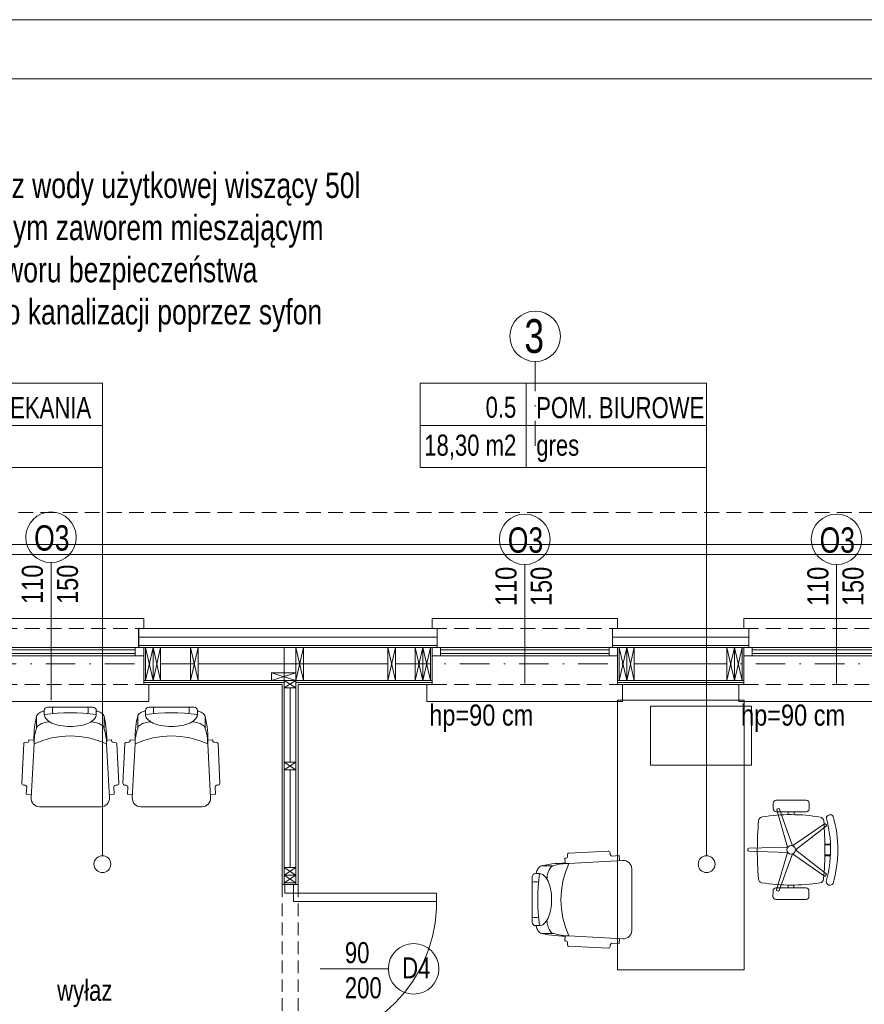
# Model space of a CAD drawing. Header units: inches. Extents: x 57112 to 98566, y -51777 to -16564.
# Tile 67 of 138: x 73999 to 74500, y -20408 to -19824. Entities that reach past the tile are written whole.
import ezdxf
from ezdxf import colors
from ezdxf.entities.mleader import LeaderData, LeaderLine
from ezdxf.lldxf.tags import DXFTag
from ezdxf.math import Vec2, Vec3

# ---------------------------------------------------------------- set-up
doc = ezdxf.new("R2010")
doc.units = ezdxf.units.IN
doc.header["$MEASUREMENT"] = 0
doc.linetypes.add('DASHDOT', pattern=[1, 0.5, -0.25, 0, -0.25])
doc.linetypes.add('HIDDEN', pattern=[0.375, 0.25, -0.125])
doc.layers.get('0').update_dxf_attribs({"color": 251, "lineweight": 0})
for name, color, linetype, lineweight in [('## 05 PODGRZEWACZ', 1, 'SOLID', 30), ('A--tabelka rysunku', 7, 'Continuous', 0), ('A36-obrzeże', 252, 'Continuous', 0), ('A8-opisy pomieszczeń', 250, 'Continuous', 0), ('p-- ocieplenie-w.zew', 251, 'Continuous', 0), ('p--dach', 251, 'Continuous', 30), ('p--drzwi', 251, 'Continuous', 0), ('p--konst-słupy', 251, 'Continuous', 0), ('p--meble wyp.', 251, 'Continuous', 0), ('p--ocieplenie w.wew.', 251, 'Continuous', 0), ('p--okna', 251, 'Continuous', 0), ('p--opis drzwi', 252, 'Continuous', 0), ('p--opis okna', 251, 'Continuous', 0), ('p--opisy dodatkowe', 251, 'Continuous', 0), ('p--opisy pomieszczeń', 250, 'Continuous', 0), ('p--osie konstr', 250, 'DASHDOT', 15), ('p--osie konstr.-NR', 250, 'DASHDOT', 15), ('p--podciąg', 251, 'Continuous', 0), ('p--płyta GK', 251, 'Continuous', 0), ('p--ściana szkielet', 251, 'Continuous', 0)]:
    doc.layers.add(name, color=color, linetype=linetype, lineweight=lineweight)
doc.styles.add('1-100', font='arial.ttf', dxfattribs={"width": 0.75, "height": 18})
doc.styles.add('1-50', font='arial.ttf', dxfattribs={"width": 0.75, "height": 12.5})
doc.styles.get("Standard").update_dxf_attribs({"font": 'arial.ttf', "width": 0.75})
doc.styles.add('STYL-1', font='arial.ttf', dxfattribs={"width": 0.75})
doc.linetypes.add('BATTING', pattern='A,0.0001,-0.1,[134,ltypeshp.shx,S=0.1,R=0,X=-0.1,Y=0],-0.2,[134,ltypeshp.shx,S=0.1,R=180,X=0.1,Y=0],-0.1', length=0.4001)
tags = doc.linetypes.add('SOLID', pattern=[10, 10, 0]).pattern_tags.tags
tags[6:7] = [DXFTag(74, 4), DXFTag(75, 0), DXFTag(340, '0'), DXFTag(46, 0.0), DXFTag(50, 0.0), DXFTag(44, 0.0), DXFTag(45, 0.0)]
tags[4:5] = [DXFTag(74, 4), DXFTag(75, 0), DXFTag(340, '0'), DXFTag(46, 0.0), DXFTag(50, 0.0), DXFTag(44, 0.0), DXFTag(45, 0.0)]

# ---------------------------------------------------------------- blocks, each defined once
blk = doc.blocks.new('drzwi-90-100')
for p, q in [((10.1, 87.38), (5.05, 87.38)), ((5.05, 87.38), (5.05, 2.53)), ((10.1, 2.53), (10.1, 87.38)), ((5.05, 2.53), (0, 2.53)), ((0, 2.53), (0, -2.53)), ((5.05, -2.53), (5.05, 2.53)), ((5.05, 2.53), (10.1, 2.53)), ((100, 2.53), (94.95, 2.53)), ((94.95, 2.53), (94.95, -2.53)), ((100, -2.53), (100, 2.53)), ((0, -2.53), (5.05, -2.53)), ((94.95, -2.53), (100, -2.53))]:
    blk.add_line(p, q)
blk.add_arc((10.8, 3.23), 84.15, 359.52334, 90.47666)
blk = doc.blocks.new('sof11_r')
for p, q in [((20.87, 36.93), (20.93, 35.93)), ((45.17, 39.11), (21.82, 37.98)), ((46.23, 38.16), (46.28, 37.16)), ((51.6, 36.44), (47.33, 36.22)), ((51.6, 36.44), (51.76, 33.45)), ((12.61, 30.34), (5.61, 30.34)), ((19.98, 34.88), (19.38, 34.85)), ((19.38, 34.85), (19.53, 31.85)), ((53.8, 33.56), (21.8, 31.85)), ((0, 23.76), (0, -3.09)), ((2, 25.76), (4.37, 25.76)), ((59.07, -7.89), (59.07, 28.56)), ((2, -5.09), (4.37, -5.09)), ((12.61, -9.66), (5.61, -9.66)), ((19.38, -14.18), (19.53, -11.18)), ((53.8, -12.88), (21.8, -11.18)), ((19.98, -14.21), (19.38, -14.18)), ((20.87, -16.26), (20.93, -15.26)), ((45.17, -18.43), (21.82, -17.31)), ((46.23, -17.49), (46.28, -16.49)), ((51.6, -15.77), (47.33, -15.54)), ((51.6, -15.77), (51.76, -12.78))]:
    blk.add_line(p, q)
for points in [[(2.23, 25.76, -0.030204), (2.78, 27.41, -0.097163), (4.32, 29.79, -0.203453), (5.61, 30.34, -0.203453)], [(8.71, 22.55, -0.01879), (8.95, 24.41, -0.054131), (9.78, 27.41, -0.097163), (11.32, 29.79, -0.203453), (12.61, 30.34, -0.203453)], [(4.37, -5.09, 0.184283), (6.75, -4.18, 0.102242), (9.43, -0.57, 0.061197), (10.93, 4.08, 0.047488), (11.52, 10.34, 0.047488), (10.93, 16.59, 0.061197), (9.43, 21.24, 0.102242), (6.75, 24.85, 0.184283), (4.37, 25.76, 0.184283)], [(2.23, -5.09, 0.030204), (2.78, -6.74, 0.097163), (4.32, -9.12, 0.203453), (5.61, -9.66, 0.203453)], [(8.71, -1.88, 0.01879), (8.95, -3.74, 0.054131), (9.78, -6.74, 0.097163), (11.32, -9.12, 0.203453), (12.61, -9.66, 0.203453)]]:
    blk.add_lwpolyline(points, format="xyb")
for centre, radius, start, end in [((19.93, 35.88), 1, 273.04478, 3.04478), ((21.87, 36.99), 1, 93.04478, 183.04478), ((45.23, 38.11), 1, 3.04478, 93.04478), ((47.28, 37.21), 1, 183.04478, 273.04478), ((18.77, -22.91), 54.85, 86.83081, 103.88055), ((21.41, 5.61), 26.24, 89.1562, 109.59965), ((68.33, 10.34), 51.27, 155.1826, 204.8174), ((54.07, 28.56), 5, 0, 93.04478), ((2, 23.76), 2, 90, 180), ((122.88, 10.34), 119.5, 172.58553, 187.41447), ((1.91, 14.05), 6.89, 73.91414, 106.08586), ((1.91, 6.62), 6.89, 253.91414, 286.08586), ((2, -3.09), 2, 180, 270), ((18.77, 43.58), 54.85, 256.11945, 273.16919), ((21.41, 15.06), 26.24, 250.40035, 270.8438), ((54.07, -7.89), 5, 266.95522, 0), ((19.93, -15.21), 1, 356.95522, 86.95522), ((21.87, -16.31), 1, 176.95522, 266.95522), ((45.23, -17.44), 1, 266.95522, 356.95522), ((47.28, -16.54), 1, 86.95522, 176.95522)]:
    blk.add_arc(centre, radius, start, end)
blk = doc.blocks.new('krzesło obrotowe')
for p, q in [((7.39, 24.53), (-7.53, 24.49)), ((-8.95, 23.07), (-8.94, 20.22)), ((-0.66, 2.03), (5.74, 20.18)), ((7.11, 19.74), (1.72, 1.26)), ((6.18, 20.4), (6.88, 20.18)), ((8.82, 20.27), (8.82, 23.12)), ((-7.51, 18.81), (7.41, 18.85)), ((-1.47, 18.82), (-1.47, 17.39)), ((1.37, 18.83), (1.37, 17.4)), ((-17.49, 12.18), (-17.07, 12.78)), ((-2.13, -0.01), (-17.42, 11.69)), ((-16.58, 12.86), (-0.66, 2.03)), ((-19.49, 2.43), (-16.69, 2.44)), ((-19.48, 2.79), (-16.68, 2.79)), ((1.72, 1.26), (20.97, 0.78)), ((21.31, 0.43), (21.32, -0.3)), ((-19.48, -2.54), (-16.67, -2.53)), ((-19.46, -2.9), (-16.67, -2.89)), ((-17.36, -11.79), (-2.13, -0.01)), ((-0.65, -2.03), (-16.51, -12.96)), ((5.85, -20.15), (-0.65, -2.03)), ((20.97, -0.66), (1.73, -1.25)), ((1.73, -1.25), (7.22, -19.7)), ((-16.99, -12.87), (-17.42, -12.28)), ((-7.41, -18.85), (7.51, -18.81)), ((-1.37, -18.83), (-1.37, -17.4)), ((1.47, -18.82), (1.47, -17.39)), ((-8.82, -23.12), (-8.82, -20.27)), ((6.99, -20.14), (6.3, -20.37)), ((8.94, -20.22), (8.95, -23.07)), ((7.53, -24.49), (-7.39, -24.53))]:
    blk.add_line(p, q)
blk.add_circle((0, 0), 2.13)
for centre, radius, start, end in [((-7.53, 23.07), 1.42, 90.1621, 180.1621), ((7.4, 23.11), 1.42, 0.1621, 90.1621), ((-7.52, 20.23), 1.42, 180.1621, 270.1621), ((6.07, 20.06), 0.355, 72.1621, 160.5763), ((6.77, 19.84), 0.355, 343.748, 72.1621), ((7.4, 20.27), 1.42, 270.1621, 0.1621), ((37.88, 0.11), 60.97, 164.3717, 195.9526), ((-19.3, 15.49), 1.86, 0.1621, 146.0387), ((37.88, 0.11), 57.42, 164.4503, 195.874), ((-14.04, 14.12), 2.13, 99.2648, 175.6008), ((0.21, -73.23), 90.64, 81.0595, 99.2648), ((13.96, 14.2), 2.13, 4.7235, 81.0595), ((-17.21, 11.98), 0.355, 144.1621, 232.5763), ((-16.78, 12.57), 0.355, 55.748, 144.1621), ((163.51, 0.46), 180.21, 175.6008, 184.7235), ((-163.51, -0.46), 180.21, 355.6008, 4.7235), ((20.96, 0.42), 0.355, 0.1621, 88.5763), ((20.96, -0.31), 0.355, 271.748, 0.1621), ((-17.14, -12.07), 0.355, 127.748, 216.1621), ((-16.71, -12.66), 0.355, 216.1621, 304.5763), ((-13.96, -14.2), 2.13, 184.7235, 261.0595), ((14.04, -14.12), 2.13, 279.2648, 355.6008), ((-19.21, -15.6), 1.86, 214.2856, 0.1621), ((-0.21, 73.23), 90.64, 261.0595, 279.2648), ((-7.4, -20.27), 1.42, 90.1621, 180.1621), ((7.52, -20.23), 1.42, 0.1621, 90.1621), ((-7.4, -23.11), 1.42, 180.1621, 270.1621), ((6.19, -20.03), 0.355, 199.748, 288.1621), ((6.88, -19.8), 0.355, 288.1621, 16.5763), ((7.53, -23.07), 1.42, 270.1621, 0.1621)]:
    blk.add_arc(centre, radius, start, end)
blk = doc.blocks.new('okno-110-33.15')
at = {"linetype": 'Continuous', "ltscale": 35}
for p, q in [((0, 39.15), (110, 39.15)), ((-3, -10), (113, -10))]:
    blk.add_line(p, q, dxfattribs=at)
for p, q in [((0, 39.15), (0, 33.15)), ((110, 33.15), (110, 39.15)), ((3, 33.15), (3, 21.95)), ((107, 21.95), (107, 33.15)), ((5, 21.95), (0, 21.95)), ((0, 21.95), (0, 16.95)), ((0, 21.95), (0, 0)), ((105, 21.95), (5, 21.95)), ((5, 16.95), (5, 21.95)), ((5, 20.61), (105, 20.61)), ((5, 18.45), (105, 18.45)), ((110, 21.95), (105, 21.95)), ((105, 21.95), (105, 16.95)), ((110, 0), (110, 21.95)), ((110, 16.95), (110, 21.95)), ((0, 16.95), (5, 16.95)), ((5, 16.95), (105, 16.95)), ((105, 16.95), (110, 16.95)), ((-3, 0), (-3, -10)), ((0, 0), (-3, 0)), ((110, 0), (113, 0)), ((113, 0), (113, -10))]:
    blk.add_line(p, q)
at = {"linetype": 'HIDDEN', "ltscale": 35}
for p, q in [((0, 33.15), (110, 33.15)), ((0, 0), (110, 0))]:
    blk.add_line(p, q, dxfattribs=at)
blk = doc.blocks.new('ukł.słupów-1K')
for p, q in [((415.6, 538.6), (411.1, 558.1)), ((411.1, 538.6), (415.6, 558.1)), ((420.1, 538.6), (415.6, 558.1)), ((415.6, 538.6), (420.1, 558.1)), ((442.4, 538.6), (437.9, 558.1)), ((437.9, 538.6), (442.4, 558.1)), ((504.9, 538.6), (500.4, 558.1)), ((500.4, 538.6), (504.9, 558.1)), ((559.45, 538.6), (554.95, 558.1)), ((554.95, 538.6), (559.45, 558.1)), ((575.65, 538.6), (571.15, 558.1)), ((571.15, 538.6), (575.65, 558.1)), ((580.15, 538.6), (575.65, 558.1)), ((575.65, 538.6), (580.15, 558.1)), ((696.65, 538.6), (692.15, 558.1)), ((692.15, 538.6), (696.65, 558.1)), ((701.15, 538.6), (696.65, 558.1)), ((696.65, 538.6), (701.15, 558.1)), ((760.65, 538.6), (756.15, 558.1)), ((756.15, 538.6), (760.65, 558.1)), ((765.15, 538.6), (760.65, 558.1)), ((760.65, 538.6), (765.15, 558.1)), ((485.9, 538.6), (500.4, 543.1)), ((485.9, 543.1), (500.4, 538.6)), ((493.4, 534.1), (500.4, 538.6)), ((493.4, 538.6), (500.4, 534.1)), ((493.4, 485.5), (500.4, 490)), ((493.4, 490), (500.4, 485.5)), ((493.4, 423), (500.4, 427.5)), ((493.4, 427.5), (500.4, 423)), ((493.4, 418.5), (500.4, 423)), ((493.4, 423), (500.4, 418.5))]:
    blk.add_line(p, q)
at = {"ltscale": 35}
blk.add_line((500.4, 418.5), (493.4, 418.5), dxfattribs=at)
for points in [[(411.1, 538.6), (411.1, 558.1)], [(580.15, 538.6), (580.15, 558.1)], [(692.15, 538.6), (692.15, 558.1)], [(765.15, 538.6), (765.15, 558.1), (765.27, 558.1)]]:
    blk.add_lwpolyline(points, dxfattribs=at)
for points in [[(411.1, 538.6), (411.1, 558.1), (415.6, 558.1), (415.6, 538.6)], [(415.6, 538.6), (415.6, 558.1), (420.1, 558.1), (420.1, 538.6)], [(437.9, 538.6), (437.9, 558.1), (442.4, 558.1), (442.4, 538.6)], [(500.4, 538.6), (500.4, 558.1), (504.9, 558.1), (504.9, 538.6)], [(554.95, 538.6), (554.95, 558.1), (559.45, 558.1), (559.45, 538.6)], [(571.15, 538.6), (571.15, 558.1), (575.65, 558.1), (575.65, 538.6)], [(575.65, 538.6), (575.65, 558.1), (580.15, 558.1), (580.15, 538.6)], [(692.15, 538.6), (692.15, 558.1), (696.65, 558.1), (696.65, 538.6)], [(696.65, 538.6), (696.65, 558.1), (701.15, 558.1), (701.15, 538.6)], [(756.15, 538.6), (756.15, 558.1), (760.65, 558.1), (760.65, 538.6)], [(760.65, 538.6), (760.65, 558.1), (765.15, 558.1), (765.15, 538.6)], [(485.9, 543.1), (500.4, 543.1), (500.4, 538.6), (485.9, 538.6)], [(493.4, 538.6), (500.4, 538.6), (500.4, 534.1), (493.4, 534.1)], [(493.4, 490), (500.4, 490), (500.4, 485.5), (493.4, 485.5)], [(493.4, 427.5), (500.4, 427.5), (500.4, 423), (493.4, 423)], [(493.4, 423), (500.4, 423), (500.4, 418.5), (493.4, 418.5)]]:
    blk.add_lwpolyline(points, close=True)

msp = doc.modelspace()

# ---------------------------------------------------------------- linework, layer by layer
at = {"layer": 'A--tabelka rysunku', "linetype": 'Continuous', "elevation": 151.8}
for points in [[(73285.356, -21309.191), (75385.356, -21309.191), (75385.356, -19824.191), (73285.356, -19824.191)], [(73410.356, -21274.191), (75350.356, -21274.191), (75350.356, -19859.191), (73410.356, -19859.191)]]:
    msp.add_lwpolyline(points, close=True, dxfattribs=at)
at = {"layer": 'A36-obrzeże', "linetype": 'Continuous', "ltscale": 35, "elevation": 151.8}
for points in [[(73887.046, -20815.933), (73601.546, -20815.933), (73601.546, -20135.433), (74684.046, -20135.433), (74684.046, -20815.933), (74290.546, -20815.933)], [(73692.496, -20141.433), (74593.096, -20141.433)]]:
    msp.add_lwpolyline(points, dxfattribs=at)
at = {"layer": 'A8-opisy pomieszczeń'}
for p, q in [((74048.319, -20089.872, 151.8), (74048.319, -20320.139, 151.8)), ((74406.808, -20089.872, 151.8), (74406.808, -20320.139, 151.8))]:
    msp.add_line(p, q, dxfattribs=at)
for centre in [(74048.319, -20325.139, 151.8), (74406.808, -20325.139, 151.8)]:
    msp.add_circle(centre, 5, dxfattribs=at)
at = {"layer": 'p-- ocieplenie-w.zew', "linetype": 'BATTING', "ltscale": 3}
for p, q in [((74246.896, -20190.433, 151.8), (74069.836, -20190.433, 151.8)), ((74431.896, -20190.433, 151.8), (74350.896, -20190.433, 151.8))]:
    msp.add_line(p, q, dxfattribs=at)
at = {"layer": 'p--dach', "linetype": 'HIDDEN', "lineweight": 20, "ltscale": 35, "elevation": 151.8}
msp.add_lwpolyline([(73582.686, -20834.793), (74702.906, -20834.793), (74702.906, -20116.573), (73582.686, -20116.573)], close=True, dxfattribs=at)
at = {"layer": 'p--meble wyp.', "linetype": 'Continuous', "lineweight": 5, "elevation": 151.8}
for points in [[(74428.986, -20227.933), (74353.986, -20227.933), (74353.986, -20387.933), (74428.986, -20387.933)], [(74433.443, -20231.414), (74373.443, -20231.414), (74373.443, -20266.414), (74433.443, -20266.414)]]:
    msp.add_lwpolyline(points, close=True, dxfattribs=at)
at = {"layer": 'p--ocieplenie w.wew.', "linetype": 'BATTING', "ltscale": 3}
for p, q in [((74100.646, -20206.383, 151.8), (74082.846, -20206.383, 151.8)), ((74163.146, -20206.383, 151.8), (74105.146, -20206.383, 151.8)), ((74169.54, -20206.383, 151.8), (74217.696, -20206.383, 151.8)), ((74222.196, -20206.383, 151.8), (74233.896, -20206.383, 151.8)), ((74363.896, -20206.383, 151.8), (74418.896, -20206.383, 151.8)), ((74159.646, -20220.633, 151.8), (74159.646, -20264.733, 151.8)), ((74159.646, -20327.233, 151.8), (74159.646, -20269.233, 151.8))]:
    msp.add_line(p, q, dxfattribs=at)
at = {"layer": 'p--opis drzwi', "lineweight": 0}
msp.add_line((74177.46, -20387.233, 151.8), (74217.968, -20387.233, 151.8), dxfattribs=at)
msp.add_circle((74232.968, -20387.233, 151.8), 15, dxfattribs=at)
at = {"layer": 'p--opis okna'}
for p, q in [((74017.846, -20146.221, 151.8), (74017.846, -20227.933, 151.8)), ((74017.846, -20147.471, 151.8), (74017.846, -20217.933, 151.8)), ((74298.896, -20147.471, 151.8), (74298.896, -20217.933, 151.8)), ((74483.896, -20147.471, 151.8), (74483.896, -20217.933, 151.8))]:
    msp.add_line(p, q, dxfattribs=at)
for centre in [(74017.846, -20131.221, 151.8), (74298.896, -20132.471, 151.8), (74483.896, -20132.471, 151.8)]:
    msp.add_circle(centre, 15, dxfattribs=at)
at = {"layer": 'p--opisy pomieszczeń'}
for p, q in [((74299.808, -20039.872, 151.8), (74299.808, -20089.872, 151.8)), ((74048.319, -20064.872, 151.8), (73888.319, -20064.872, 151.8)), ((74406.808, -20064.872, 151.8), (74236.808, -20064.872, 151.8))]:
    msp.add_line(p, q, dxfattribs=at)
at = {"layer": 'p--opisy pomieszczeń', "elevation": 151.8}
for points in [[(73888.319, -20089.872), (74048.319, -20089.872), (74048.319, -20039.872), (73888.319, -20039.872)], [(74236.808, -20089.872), (74406.808, -20089.872), (74406.808, -20039.872), (74236.808, -20039.872)]]:
    msp.add_lwpolyline(points, close=True, dxfattribs=at)
at = {"layer": 'p--osie konstr', "linetype": 'DASHDOT', "ltscale": 35}
msp.add_line((74664.046, -20206.383, 151.8), (73607.546, -20206.383, 151.8), dxfattribs=at)
at = {"layer": 'p--osie konstr.-NR', "linetype": 'DASHDOT', "ltscale": 35}
msp.add_line((74305.096, -20027.022, 151.8), (74305.096, -20077.022, 151.8), dxfattribs=at)
at = {"layer": 'p--osie konstr.-NR', "linetype": 'Continuous', "ltscale": 35}
msp.add_circle((74305.096, -20012.022, 151.8), 15, dxfattribs=at)
at = {"layer": 'p--podciąg', "linetype": 'HIDDEN', "ltscale": 30}
for p, q in [((74154.896, -20337.233, 151.8), (74154.896, -20437.233, 151.8)), ((74164.396, -20337.233, 151.8), (74164.396, -20437.233, 151.8))]:
    msp.add_line(p, q, dxfattribs=at)
at = {"layer": 'p--płyta GK', "ltscale": 35}
for p, q in [((74156.146, -20217.333, 151.8), (74072.836, -20217.333, 151.8)), ((74154.896, -20218.583, 151.8), (74072.836, -20218.583, 151.8)), ((74154.896, -20337.233, 151.8), (74154.896, -20218.583, 151.8)), ((74243.896, -20217.333, 151.8), (74163.146, -20217.333, 151.8)), ((74164.396, -20337.233, 151.8), (74164.396, -20218.583, 151.8)), ((74243.896, -20218.583, 151.8), (74164.396, -20218.583, 151.8)), ((74428.896, -20217.333, 151.8), (74353.896, -20217.333, 151.8)), ((74428.896, -20218.583, 151.8), (74353.896, -20218.583, 151.8))]:
    msp.add_line(p, q, dxfattribs=at)
at = {"layer": 'p--ściana szkielet', "ltscale": 35}
for p, q in [((74246.896, -20185.433, 151.8), (74069.836, -20185.433, 151.8)), ((74431.896, -20185.433, 151.8), (74350.896, -20185.433, 151.8)), ((74246.896, -20195.433, 151.8), (74069.836, -20195.433, 151.8)), ((74246.896, -20196.633, 151.8), (74069.836, -20196.633, 151.8)), ((74156.146, -20337.233, 151.8), (74156.146, -20196.633, 151.8)), ((74163.146, -20337.233, 151.8), (74163.146, -20196.633, 151.8)), ((74431.896, -20195.433, 151.8), (74350.896, -20195.433, 151.8)), ((74431.896, -20196.633, 151.8), (74350.896, -20196.633, 151.8)), ((74243.896, -20216.133, 151.8), (74072.836, -20216.133, 151.8)), ((74428.896, -20216.133, 151.8), (74353.896, -20216.133, 151.8)), ((74164.396, -20337.233, 151.8), (74154.896, -20337.233, 151.8))]:
    msp.add_line(p, q, dxfattribs=at)
at = {"layer": 'p--ściana szkielet', "elevation": 151.8}
for points in [[(74069.836, -20185.433), (74069.836, -20196.633), (74072.836, -20196.633), (74072.836, -20218.583)], [(74246.896, -20185.433), (74246.896, -20196.633), (74243.896, -20196.633), (74243.896, -20218.583)], [(74350.896, -20185.433), (74350.896, -20196.633), (74353.896, -20196.633), (74353.896, -20218.583)], [(74431.896, -20185.433), (74431.896, -20196.633), (74428.896, -20196.633), (74428.896, -20218.583)]]:
    msp.add_lwpolyline(points, dxfattribs=at)
at = {"layer": 'p--ściana szkielet', "ltscale": 35, "elevation": 151.8}
for points in [[(74072.836, -20218.583), (74072.836, -20196.633), (74069.836, -20196.633), (74069.836, -20185.433)], [(74243.896, -20218.583), (74243.896, -20196.633), (74246.896, -20196.633), (74246.896, -20185.433)], [(74353.896, -20218.583), (74353.896, -20196.633), (74350.896, -20196.633), (74350.896, -20185.433)], [(74428.896, -20218.583), (74428.896, -20196.633), (74431.896, -20196.633), (74431.896, -20185.433)]]:
    msp.add_lwpolyline(points, dxfattribs=at)

# ---------------------------------------------------------------- block references
at = {"layer": 'p--drzwi', "rotation": 270.0000000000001}
msp.add_blockref('drzwi-90-100', (74159.146, -20337.233, 151.8), dxfattribs=at)
at = {"layer": 'p--konst-słupy'}
msp.add_blockref('ukł.słupów-1K', (73662.746, -20754.733, 151.8), dxfattribs=at)
at = {"layer": 'p--meble wyp.', "linetype": 'Continuous', "lineweight": 5, "rotation": 270.0000000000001}
for p in [(74018.933, -20232.002, 151.8), (74078.933, -20232.002, 151.8)]:
    msp.add_blockref('sof11_r', p, dxfattribs=at)
at = {"layer": 'p--meble wyp.', "linetype": 'Continuous', "lineweight": 5, "xscale": -1.2, "yscale": 1.2, "zscale": 1.2}
msp.add_blockref('krzesło obrotowe', (74456.92, -20316.668, 151.8), dxfattribs=at)
at = {"layer": 'p--meble wyp.', "linetype": 'Continuous', "lineweight": 5, "xscale": -1, "rotation": 180}
msp.add_blockref('sof11_r', (74303.321, -20335.856, 151.8), dxfattribs=at)
at = {"layer": 'p--okna', "linetype": 'Continuous'}
for p in [(73962.846, -20218.583, 151.8), (74243.896, -20218.583, 151.8), (74428.896, -20218.583, 151.8)]:
    msp.add_blockref('okno-110-33.15', p, dxfattribs=at)

# ---------------------------------------------------------------- texts
at = {"layer": 'p--opis drzwi', "lineweight": 0, "char_height": 12.5, "style": 'STYL-1'}
for s, insert, width, attachment_point in [('90\\P200', (74192.189, -20371.396, 151.8), 11.15966, 1), ('D4', (74242.905, -20392.971, 151.8), 65.787, 9)]:
    msp.add_mtext(s, dxfattribs=dict(at, insert=insert, width=width, attachment_point=attachment_point))
at = {"layer": 'p--opis okna'}
for s, insert, char_height, width, attachment_point, style in [('O3', (74007.813, -20139.347, 151.8), 15, 74.01038, 7, '1-50'), ('O3', (74288.863, -20140.597, 151.8), 15, 74.01038, 7, '1-50'), ('O3', (74473.863, -20140.597, 151.8), 15, 74.01038, 7, '1-50'), ('{\\W0.8;hp=90 cm}', (74303.968, -20246.734, 151.8), 12.5, 128.63421, 9, '1-100'), ('{\\W0.8;hp=90 cm}', (74488.968, -20246.734, 151.8), 12.5, 128.63421, 9, '1-100')]:
    msp.add_mtext(s, dxfattribs=dict(at, insert=insert, char_height=char_height, width=width, attachment_point=attachment_point, style=style))
at = {"layer": 'p--opis okna', "char_height": 12.5, "width": 45.287, "attachment_point": 7, "rotation": 90, "style": '1-100'}
for insert in [(74034.006, -20170.783, 151.8), (74315.056, -20172.033, 151.8), (74500.056, -20172.033, 151.8)]:
    msp.add_mtext('\\W0.8;110\\P150', dxfattribs=dict(at, insert=insert))
at = {"layer": 'p--opisy dodatkowe', "insert": (74054.221, -20393.73, 151.8), "char_height": 12.5, "width": 88.05585, "attachment_point": 3, "style": '1-50'}
msp.add_mtext('wyłaz\\P60x120 cm', dxfattribs=at)
at = {"layer": 'p--opisy pomieszczeń', "char_height": 12.5, "style": '1-50'}
for s, insert, width, attachment_point in [('POCZEKANIA', (73957.251, -20048.08, 151.8), 106.86476, 1), ('0.5', (74293.877, -20047.844, 151.8), 98, 3), ('POM. BIUROWE', (74305.74, -20048.08, 151.8), 106.86476, 1), ('18,30 m2', (74293.877, -20070.347, 151.8), 98, 3), ('gres', (74305.74, -20070.347, 151.8), 100, 1)]:
    msp.add_mtext(s, dxfattribs=dict(at, insert=insert, width=width, attachment_point=attachment_point))
at = {"layer": 'p--osie konstr.-NR', "linetype": 'Continuous', "ltscale": 35, "insert": (74310.343, -20022.151, 151.8), "char_height": 20, "width": 63.5564, "attachment_point": 9}
msp.add_mtext('3', dxfattribs=at)

# ---------------------------------------------------------------- leaders
at = {"layer": '## 05 PODGRZEWACZ', "color": 1, "lineweight": 15}
ml = msp.add_multileader_mtext('Standard', dxfattribs=at)
ml.set_content('Podgrzewacz wody użytkowej wiszący 50l\\Pz wbudowanym zaworem mieszającym\\Podpływ z zaworu bezpieczeństwa podłączyć do kanalizacji poprzez syfon', color=256)
ml.set_leader_properties()
ml.build(insert=Vec2(0, 0))
ml.multileader.update_dxf_attribs({"dogleg_length": 52.872})
ctx = ml.context
ctx.base_point, ctx.char_height, ctx.plane_origin = Vec3(73905.938, -19924.672, 240.049), 15, Vec3(74069.233, -19186.438, 240.049)
notes = []
notes.append((ctx, [(0, (1, 1, 0), (73853.066, -19924.672, 240.049), (1, 0), 52.872, [(0, [(73835.413, -20507.441, 240.049)], 0, [])])]))
ctx.mtext.insert, ctx.mtext.width, ctx.mtext.flow_direction = Vec3(73907.938, -19914.975, 240.049), 301.81321, 5
for ctx, leaders in notes:
    for number, flags, end, landing, length, lines in leaders:
        leader = LeaderData()
        leader.index, (leader.has_last_leader_line, leader.has_dogleg_vector, leader.attachment_direction) = number, flags
        leader.last_leader_point, leader.dogleg_vector, leader.dogleg_length = Vec3(end), Vec3(landing), length
        for number, points, colour, breaks in lines:
            line = LeaderLine()
            line.index, line.vertices, line.color, line.breaks = number, Vec3.list(points), colors.encode_raw_color(colour), breaks
            leader.lines.append(line)
        ctx.leaders.append(leader)

doc.saveas('drawing.dxf')
